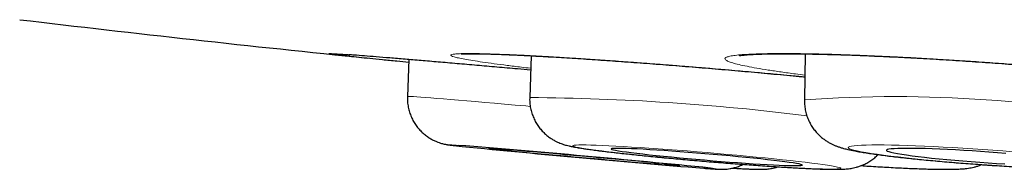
# Model space of a CAD drawing. Header units: millimetres. Extents: x 8 to 960, y 12 to 931.
# Tile 36 of 173: x 547.264 to 553.552, y 447.904 to 448.86. Entities that reach past the tile are written whole.
import ezdxf

# ---------------------------------------------------------------- set-up
doc = ezdxf.new("R2010")
doc.units = ezdxf.units.MM

msp = doc.modelspace()

# ---------------------------------------------------------------- linework, layer by layer
at = {"color": 7, "linetype": 'Continuous', "lineweight": 30}
for p, q in [((552.2813, 448.6416), (552.2759, 448.3471)), ((549.7492, 448.6053), (549.7403, 448.3696)), ((550.5296, 448.6297), (550.5212, 448.3627))]:
    msp.add_line(p, q, dxfattribs=at)
at = {"color": 8, "linetype": 'Continuous', "lineweight": 0, "flags": 128}
for points in [[(549.7403, 448.3696), (549.7403, 448.3696), (549.7427, 448.3699), (549.7499, 448.3698), (549.7617, 448.3692), (549.7782, 448.3682), (549.7993, 448.3668), (549.8249, 448.3649), (549.8549, 448.3627), (549.8891, 448.3601), (549.9275, 448.357), (549.9699, 448.3536), (550.016, 448.3498), (550.0658, 448.3457), (550.1189, 448.3413), (550.1753, 448.3365), (550.2346, 448.3315), (550.2966, 448.3261), (550.3611, 448.3206), (550.4277, 448.3148), (550.4963, 448.3088), (550.5247, 448.3063)], [(550.0636, 448.057), (550.0513, 448.0578), (550.0347, 448.0589), (550.0228, 448.0596), (550.0156, 448.0598), (550.0131, 448.0596), (550.0155, 448.0589), (550.0226, 448.0579), (550.0345, 448.0564), (550.051, 448.0544), (550.0721, 448.0521), (550.0891, 448.0503)], [(552.5078, 447.9103), (552.5055, 447.9126), (552.4986, 447.9153), (552.4868, 447.9184), (552.4704, 447.9218), (552.4495, 447.9256), (552.424, 447.9297), (552.3943, 447.934), (552.3604, 447.9387), (552.3225, 447.9436), (552.2809, 447.9487), (552.2357, 447.954), (552.1873, 447.9595), (552.1359, 447.9651), (552.0818, 447.9707), (552.0253, 447.9765), (551.9667, 447.9823), (551.9064, 447.9881), (551.8446, 447.9938), (551.7817, 447.9995), (551.7181, 448.0051), (551.6542, 448.0106), (551.5902, 448.0159), (551.5266, 448.021), (551.4637, 448.0259), (551.4018, 448.0306), (551.3413, 448.035), (551.2826, 448.0391), (551.2259, 448.0428), (551.1716, 448.0463), (551.12, 448.0494), (551.0714, 448.0521), (551.026, 448.0544), (550.9841, 448.0563), (550.9459, 448.0578), (550.9117, 448.0589), (550.8817, 448.0596), (550.8559, 448.0598), (550.8346, 448.0596), (550.8178, 448.0589), (550.8058, 448.0579), (550.7984, 448.0564), (550.7959, 448.0545), (550.7981, 448.0522), (550.8051, 448.0495), (550.8168, 448.0464), (550.8332, 448.043), (550.8542, 448.0392), (550.8796, 448.0351), (550.9093, 448.0307), (550.9433, 448.0261), (550.9811, 448.0212), (551.0227, 448.0161), (551.0679, 448.0108), (551.1163, 448.0053), (551.1677, 447.9997), (551.2218, 447.994), (551.2783, 447.9883), (551.3369, 447.9825), (551.3972, 447.9767), (551.459, 447.971), (551.5219, 447.9653), (551.5855, 447.9597), (551.6494, 447.9542), (551.7134, 447.9489), (551.777, 447.9438), (551.84, 447.9389), (551.9018, 447.9342), (551.9623, 447.9298), (552.0211, 447.9257), (552.0777, 447.9219), (552.132, 447.9185), (552.1836, 447.9154), (552.2323, 447.9127), (552.2776, 447.9104), (552.3195, 447.9084), (552.3577, 447.9069), (552.3919, 447.9059), (552.422, 447.9052), (552.4477, 447.905), (552.469, 447.9052), (552.4858, 447.9058), (552.4978, 447.9069), (552.5052, 447.9084), (552.5078, 447.9103)], [(553.6056, 448.0158), (553.5427, 448.021), (553.479, 448.0259), (553.415, 448.0305), (553.351, 448.0349), (553.2873, 448.039), (553.2242, 448.0428), (553.1623, 448.0462), (553.1017, 448.0493), (553.0429, 448.0521), (552.9861, 448.0544), (552.9317, 448.0563), (552.88, 448.0578), (552.8313, 448.0589), (552.7858, 448.0596), (552.7438, 448.0598), (552.7056, 448.0596), (552.6712, 448.0589), (552.6411, 448.0579), (552.6152, 448.0564), (552.5938, 448.0545), (552.577, 448.0522), (552.5648, 448.0495), (552.5574, 448.0464), (552.5547, 448.043), (552.5569, 448.0392), (552.5638, 448.0351), (552.5755, 448.0308), (552.5918, 448.0261), (552.6127, 448.0212), (552.6381, 448.0161), (552.6678, 448.0108), (552.7017, 448.0053), (552.7396, 447.9998), (552.7812, 447.9941), (552.8263, 447.9883), (552.8747, 447.9825), (552.9261, 447.9768), (552.9802, 447.971), (553.0368, 447.9653), (553.0954, 447.9597), (553.1558, 447.9542), (553.2176, 447.9489), (553.2805, 447.9438), (553.3442, 447.9389), (553.4082, 447.9342), (553.4722, 447.9298), (553.5359, 447.9257), (553.5989, 447.922)]]:
    msp.add_lwpolyline(points, dxfattribs=at)
at = {"color": 7, "linetype": 'Continuous', "lineweight": 30, "flags": 128}
for points in [[(551.4791, 447.9273), (551.4767, 447.9279), (551.4696, 447.9289), (551.4578, 447.9303), (551.4414, 447.9321), (551.4205, 447.9344), (551.3952, 447.937), (551.3659, 447.9399), (551.3326, 447.9432), (551.2958, 447.9468), (551.2555, 447.9507), (551.2123, 447.9548), (551.1664, 447.9591), (551.1181, 447.9637), (551.0679, 447.9683), (551.0161, 447.9731), (550.9632, 447.9779), (550.9095, 447.9828), (550.8555, 447.9877), (550.8016, 447.9925), (550.7482, 447.9973), (550.6958, 448.0019), (550.6448, 448.0064), (550.5954, 448.0107), (550.5483, 448.0148), (550.5036, 448.0186), (550.4618, 448.0222), (550.4231, 448.0254), (550.388, 448.0283), (550.3566, 448.0308), (550.3292, 448.033), (550.3061, 448.0347), (550.2873, 448.0361), (550.2731, 448.037), (550.2636, 448.0375), (550.2588, 448.0376), (550.2588, 448.0372), (550.2635, 448.0364), (550.273, 448.0352), (550.2871, 448.0336), (550.3058, 448.0316), (550.3289, 448.0291), (550.3562, 448.0264), (550.3875, 448.0232), (550.4226, 448.0198), (550.4612, 448.0161), (550.503, 448.0121), (550.5476, 448.0078), (550.5948, 448.0034), (550.6441, 447.9988), (550.6951, 447.9941), (550.7475, 447.9892), (550.8009, 447.9844), (550.8548, 447.9795), (550.9087, 447.9746), (550.9624, 447.9698), (551.0154, 447.9651), (551.0672, 447.9606), (551.1174, 447.9562), (551.1657, 447.952), (551.2117, 447.948), (551.255, 447.9443), (551.2952, 447.9409), (551.3322, 447.9379), (551.3654, 447.9352), (551.3949, 447.9328), (551.4201, 447.9308), (551.4411, 447.9293), (551.4576, 447.9282), (551.4695, 447.9274), (551.4767, 447.9272), (551.4791, 447.9273)], [(552.2626, 447.9309), (552.2603, 447.9329), (552.2533, 447.9353), (552.2416, 447.938), (552.2253, 447.9411), (552.2045, 447.9445), (552.1793, 447.9482), (552.1501, 447.9522), (552.1169, 447.9564), (552.0801, 447.9608), (552.0399, 447.9654), (551.9967, 447.9701), (551.9508, 447.9749), (551.9026, 447.9797), (551.8524, 447.9846), (551.8006, 447.9895), (551.7477, 447.9943), (551.694, 447.999), (551.64, 448.0036), (551.5861, 448.008), (551.5327, 448.0123), (551.4802, 448.0163), (551.429, 448.02), (551.3797, 448.0234), (551.3324, 448.0265), (551.2876, 448.0293), (551.2457, 448.0317), (551.207, 448.0337), (551.1717, 448.0353), (551.1402, 448.0365), (551.1128, 448.0373), (551.0895, 448.0376), (551.0706, 448.0375), (551.0563, 448.037), (551.0466, 448.036), (551.0417, 448.0347), (551.0416, 448.0329), (551.0462, 448.0307), (551.0555, 448.0282), (551.0696, 448.0252), (551.0882, 448.022), (551.1112, 448.0184), (551.1384, 448.0146), (551.1696, 448.0105), (551.2047, 448.0062), (551.2432, 448.0017), (551.2849, 447.9971), (551.3295, 447.9923), (551.3766, 447.9875), (551.4259, 447.9826), (551.4769, 447.9777), (551.5293, 447.9728), (551.5827, 447.9681), (551.6366, 447.9634), (551.6906, 447.9589), (551.7443, 447.9546), (551.7973, 447.9505), (551.8492, 447.9466), (551.8995, 447.943), (551.9479, 447.9398), (551.9939, 447.9368), (552.0373, 447.9342), (552.0777, 447.932), (552.1147, 447.9302), (552.1481, 447.9288), (552.1776, 447.9278), (552.203, 447.9273), (552.2241, 447.9272), (552.2407, 447.9275), (552.2527, 447.9282), (552.26, 447.9294), (552.2626, 447.9309)], [(553.5613, 448.0053), (553.5083, 448.0097), (553.4546, 448.0138), (553.4005, 448.0177), (553.3465, 448.0213), (553.293, 448.0246), (553.2405, 448.0276), (553.1893, 448.0302), (553.1398, 448.0325), (553.0925, 448.0343), (553.0476, 448.0358), (553.0056, 448.0368), (552.9668, 448.0374), (552.9315, 448.0376), (552.8999, 448.0374), (552.8723, 448.0367), (552.849, 448.0356), (552.83, 448.034), (552.8156, 448.0321), (552.8059, 448.0298), (552.8009, 448.0271), (552.8007, 448.0241), (552.8052, 448.0207), (552.8145, 448.017), (552.8285, 448.0131), (552.8471, 448.0089), (552.87, 448.0045), (552.8972, 448), (552.9285, 447.9953), (552.9635, 447.9905), (553.002, 447.9856), (553.0437, 447.9807), (553.0883, 447.9759), (553.1355, 447.9711), (553.1848, 447.9663), (553.2358, 447.9617), (553.2883, 447.9573), (553.3417, 447.953), (553.3956, 447.949), (553.4497, 447.9452), (553.5035, 447.9418), (553.5566, 447.9386)]]:
    msp.add_lwpolyline(points, dxfattribs=at)
at = {"color": 7, "linetype": 'Continuous', "lineweight": 30}
for centre, radius, start, end in [((562.6429, 577.9475), 130, 263.205953, 264.190564), ((544.0559, 372.4855), 75.8099, 84.230866, 85.454696), ((558.4215, 531.643), 84.007, 264.307663, 265.36326)]:
    msp.add_arc(centre, radius, start, end, dxfattribs=at)
at = {"color": 8, "linetype": 'Continuous', "lineweight": 0}
for centre, radius, start, end in [((550.42, 433.3283), 15.0347, 82.84679, 89.61451), ((552.8668, 440.2717), 8.0969, 77.73191, 94.18491), ((551.754, 449.1444), 1.2396, 264.28231, 268.61774), ((551.6217, 447.3055), 0.6084, 80.30367, 84.84382)]:
    msp.add_arc(centre, radius, start, end, dxfattribs=at)
for points, knots in [([(549.367, 448.6361), (549.3593, 448.6367), (549.3325, 448.6387), (549.2987, 448.641), (549.2657, 448.6431), (549.2448, 448.644), (549.2354, 448.6439), (549.2386, 448.6427), (549.251, 448.6407), (549.2673, 448.6387), (549.2742, 448.6378)], [0, 0, 0, 0, 0.056634, 0.19891, 0.337169, 0.475427, 0.617703, 0.759979, 0.898238, 1, 1, 1, 1]), ([(552.2786, 448.4946), (552.2453, 448.4978), (552.1675, 448.5053), (552.0411, 448.517), (551.9014, 448.5296), (551.7603, 448.5419), (551.6187, 448.5538), (551.4775, 448.5654), (551.3378, 448.5764), (551.2008, 448.5867), (551.0674, 448.5964), (550.9383, 448.6054), (550.8145, 448.6136), (550.697, 448.6208), (550.5868, 448.6272), (550.4844, 448.6326), (550.3904, 448.637), (550.3057, 448.6404), (550.2311, 448.6427), (550.1669, 448.6439), (550.1133, 448.644), (550.071, 448.6431), (550.0405, 448.6411), (550.0216, 448.638), (550.0145, 448.6339), (550.0193, 448.6288), (550.0363, 448.6227), (550.065, 448.6156), (550.1051, 448.6077), (550.1565, 448.599), (550.2191, 448.5895), (550.292, 448.5792), (550.3752, 448.5684), (550.4535, 448.5587), (550.5073, 448.5524), (550.5271, 448.5501)], [0, 0, 0, 0, 0.023249, 0.054232, 0.085215, 0.116088, 0.146961, 0.177944, 0.208927, 0.2398, 0.270673, 0.301656, 0.33264, 0.363513, 0.394385, 0.425369, 0.456352, 0.487225, 0.518098, 0.549081, 0.580064, 0.610937, 0.64181, 0.672793, 0.703776, 0.734649, 0.765522, 0.796505, 0.827489, 0.858362, 0.889234, 0.920218, 0.951201, 0.982074, 1, 1, 1, 1]), ([(554.0659, 448.5363), (554.0216, 448.5404), (553.9329, 448.5485), (553.7952, 448.5602), (553.6553, 448.5715), (553.514, 448.5821), (553.3723, 448.5921), (553.231, 448.6014), (553.0911, 448.61), (552.954, 448.6177), (552.8204, 448.6244), (552.6911, 448.6303), (552.5671, 448.6351), (552.4495, 448.639), (552.3392, 448.6418), (552.2366, 448.6435), (552.1424, 448.6441), (552.0576, 448.6437), (551.9829, 448.6421), (551.9185, 448.6395), (551.8648, 448.6359), (551.8224, 448.6312), (551.7918, 448.6255), (551.7729, 448.6189), (551.7657, 448.6114), (551.7704, 448.603), (551.7873, 448.5938), (551.816, 448.5839), (551.8562, 448.5734), (551.9075, 448.5622), (551.9701, 448.5506), (552.043, 448.5385), (552.1263, 448.5261), (552.2048, 448.5153), (552.2588, 448.5085), (552.2788, 448.506)], [0, 0, 0, 0, 0.030634, 0.061377, 0.092121, 0.122755, 0.153389, 0.184132, 0.214876, 0.24551, 0.276144, 0.306887, 0.337631, 0.368265, 0.398899, 0.429642, 0.460386, 0.49102, 0.521654, 0.552397, 0.58314, 0.613774, 0.644408, 0.675152, 0.705895, 0.736529, 0.767163, 0.797907, 0.82865, 0.859284, 0.889918, 0.920662, 0.951405, 0.982039, 1, 1, 1, 1])]:
    msp.add_open_spline(points, degree=3, knots=knots, dxfattribs=at)
at = {"color": 7, "linetype": 'Continuous', "lineweight": 30}
for points, knots in [([(549.2617, 448.6429), (549.2617, 448.6429), (549.2615, 448.6429), (549.2645, 448.6428), (549.2709, 448.6425), (549.2819, 448.6419), (549.2976, 448.6409), (549.3182, 448.6396), (549.3425, 448.6379), (549.3619, 448.6364), (549.3713, 448.6357)], [0, 0, 0, 0, 0.036103, 0.128705, 0.243806, 0.378751, 0.527756, 0.685094, 0.846811, 1, 1, 1, 1]), ([(549.2742, 448.6378), (549.2764, 448.6375), (549.2871, 448.6361), (549.3182, 448.6326), (549.3673, 448.6273), (549.4278, 448.6209), (549.4983, 448.6137), (549.58, 448.6055), (549.6634, 448.5973), (549.7231, 448.5914), (549.7486, 448.589)], [0, 0, 0, 0, 0.036927, 0.180881, 0.324834, 0.464724, 0.604614, 0.748567, 0.892521, 1, 1, 1, 1]), ([(550.5267, 448.5378), (550.499, 448.5403), (550.426, 448.5468), (550.3112, 448.5569), (550.1818, 448.5682), (550.0566, 448.5791), (549.9375, 448.5894), (549.8264, 448.5988), (549.723, 448.6076), (549.6271, 448.6155), (549.5403, 448.6226), (549.4647, 448.6287), (549.4064, 448.6332), (549.3779, 448.6353), (549.367, 448.6361)], [0, 0, 0, 0, 0.0539067, 0.1420331, 0.2301595, 0.3208462, 0.4115329, 0.4996593, 0.5877857, 0.6784724, 0.7691591, 0.8572855, 0.9454119, 1, 1, 1, 1]), ([(550.0818, 448.6408), (550.0818, 448.6408), (550.0816, 448.6408), (550.0853, 448.6412), (550.0926, 448.6417), (550.1045, 448.6422), (550.1211, 448.6427), (550.1425, 448.6429), (550.1686, 448.6429), (550.1992, 448.6425), (550.2342, 448.6418), (550.2733, 448.6407), (550.3168, 448.6393), (550.3644, 448.6375), (550.4159, 448.6353), (550.471, 448.6327), (550.5296, 448.6298), (550.5914, 448.6265), (550.6561, 448.6228), (550.7234, 448.6189), (550.7929, 448.6146), (550.8645, 448.61), (550.9378, 448.6051), (551.0125, 448.6), (551.0888, 448.5946), (551.167, 448.589), (551.2471, 448.583), (551.329, 448.5768), (551.4119, 448.5703), (551.4956, 448.5636), (551.5797, 448.5568), (551.6639, 448.5498), (551.748, 448.5427), (551.832, 448.5354), (551.9158, 448.5281), (551.999, 448.5206), (552.0814, 448.513), (552.1629, 448.5054), (552.2287, 448.4992), (552.2668, 448.4955), (552.2786, 448.4944)], [0, 0, 0, 0, 0.008106, 0.024514, 0.043385, 0.064583, 0.087759, 0.112445, 0.138182, 0.164481, 0.190956, 0.218086, 0.245719, 0.273747, 0.302082, 0.330644, 0.359361, 0.388167, 0.416996, 0.445774, 0.474449, 0.502976, 0.531319, 0.559448, 0.587357, 0.615477, 0.644001, 0.672629, 0.701316, 0.730014, 0.758666, 0.787231, 0.815639, 0.844227, 0.872792, 0.90135, 0.929917, 0.95851, 0.987143, 1, 1, 1, 1]), ([(551.8586, 448.6302), (551.8586, 448.6302), (551.8585, 448.6302), (551.8624, 448.631), (551.8701, 448.6321), (551.8823, 448.6337), (551.8991, 448.6354), (551.9207, 448.6371), (551.9469, 448.6386), (551.9778, 448.64), (552.0129, 448.6411), (552.0526, 448.642), (552.0967, 448.6426), (552.145, 448.6428), (552.1972, 448.6426), (552.2531, 448.6421), (552.3125, 448.6412), (552.375, 448.64), (552.4403, 448.6383), (552.5082, 448.6363), (552.5783, 448.634), (552.6503, 448.6313), (552.7239, 448.6282), (552.799, 448.6248), (552.8759, 448.6211), (552.9548, 448.617), (553.0357, 448.6126), (553.1179, 448.6078), (553.201, 448.6028), (553.2848, 448.5974), (553.3688, 448.5918), (553.4527, 448.586), (553.5366, 448.5799), (553.6204, 448.5736), (553.7038, 448.5671), (553.7865, 448.5604), (553.8684, 448.5535), (553.9493, 448.5465), (554.0131, 448.5407), (554.0636, 448.536), (554.1136, 448.5313), (554.1778, 448.5251), (554.252, 448.5177), (554.3241, 448.5102), (554.3938, 448.5026), (554.4611, 448.4951), (554.5257, 448.4876), (554.5876, 448.48), (554.6463, 448.4726), (554.7016, 448.4652), (554.7535, 448.458), (554.8016, 448.4509), (554.8333, 448.4461), (554.8478, 448.4437), (554.8488, 448.4435)], [0, 0, 0, 0, 0.006786, 0.019195, 0.033128, 0.048522, 0.065205, 0.082931, 0.101552, 0.120148, 0.139444, 0.159276, 0.179534, 0.200127, 0.220975, 0.242013, 0.26318, 0.284419, 0.305679, 0.326899, 0.348041, 0.369072, 0.389963, 0.410696, 0.431341, 0.45238, 0.473519, 0.494727, 0.515967, 0.537199, 0.558384, 0.57949, 0.600527, 0.621681, 0.642821, 0.663961, 0.685111, 0.706283, 0.727488, 0.736014, 0.747166, 0.768271, 0.789326, 0.810357, 0.831374, 0.852388, 0.873408, 0.89444, 0.91547, 0.936265, 0.957081, 0.977873, 0.998579, 1, 1, 1, 1]), ([(549.7407, 448.3694), (549.7404, 448.361), (549.7398, 448.341), (549.7435, 448.3098), (549.7507, 448.2768), (549.7615, 448.2455), (549.7751, 448.2164), (549.7913, 448.1897), (549.8096, 448.1655), (549.8295, 448.144), (549.8506, 448.1252), (549.8724, 448.1091), (549.8942, 448.0958), (549.9152, 448.0852), (549.9343, 448.0773), (549.9507, 448.0718), (549.964, 448.068), (549.9747, 448.0654), (549.9834, 448.0635), (549.9908, 448.0622), (549.9978, 448.061), (550.0055, 448.0599), (550.0166, 448.0584), (550.0313, 448.0566), (550.0528, 448.0542), (550.0702, 448.0523), (550.0824, 448.051), (550.0849, 448.0507)], [0, 0, 0, 0, 0.0334561, 0.0794785, 0.1242847, 0.16793, 0.2104341, 0.2517861, 0.2919456, 0.330839, 0.3683512, 0.4043038, 0.4384022, 0.4701033, 0.4984158, 0.5222965, 0.5422028, 0.5600985, 0.5782858, 0.5985475, 0.6234687, 0.6570728, 0.7075394, 0.8068653, 0.8898399, 0.9781794, 1, 1, 1, 1]), ([(550.5215, 448.3626), (550.5213, 448.3604), (550.5202, 448.3465), (550.5223, 448.321), (550.5277, 448.287), (550.5369, 448.2547), (550.5493, 448.2245), (550.5643, 448.1966), (550.5816, 448.1711), (550.6007, 448.1484), (550.6209, 448.1285), (550.6416, 448.1116), (550.6619, 448.0976), (550.6811, 448.0865), (550.6987, 448.0778), (550.7148, 448.0709), (550.7297, 448.0654), (550.7438, 448.0609), (550.7581, 448.0568), (550.7742, 448.0528), (550.7959, 448.0481), (550.8222, 448.0433), (550.8537, 448.0381), (550.8868, 448.0332), (550.923, 448.0282), (550.9627, 448.023), (551.0049, 448.0178), (551.0495, 448.0125), (551.0967, 448.0072), (551.1464, 448.0017), (551.1983, 447.9962), (551.2522, 447.9907), (551.308, 447.9851), (551.3653, 447.9795), (551.424, 447.974), (551.4837, 447.9685), (551.5442, 447.9631), (551.6052, 447.9578), (551.6665, 447.9526), (551.7276, 447.9475), (551.7884, 447.9427), (551.8486, 447.938), (551.9078, 447.9336), (551.9658, 447.9294), (552.0223, 447.9254), (552.0771, 447.9217), (552.1299, 447.9184), (552.1805, 447.9153), (552.2288, 447.9125), (552.2744, 447.9102), (552.3173, 447.9081), (552.3574, 447.9064), (552.3946, 447.9051), (552.4291, 447.9042), (552.4614, 447.9037), (552.4927, 447.9038), (552.5186, 447.9044), (552.5406, 447.9059), (552.557, 447.9075), (552.5725, 447.9096), (552.5892, 447.9127), (552.6075, 447.917), (552.628, 447.9232), (552.6506, 447.9319), (552.675, 447.9437), (552.7003, 447.959), (552.7246, 447.9769), (552.7391, 447.991), (552.746, 447.9978)], [0, 0, 0, 0, 0.0021006, 0.0132593, 0.024122, 0.0347085, 0.0450289, 0.0550847, 0.0648682, 0.0743586, 0.0835149, 0.0922655, 0.100516, 0.1082144, 0.1154588, 0.1225298, 0.1298092, 0.1376727, 0.146749, 0.1579739, 0.1731956, 0.1983905, 0.2199526, 0.2402333, 0.2616574, 0.2822448, 0.302383, 0.3222581, 0.3419652, 0.3615588, 0.3810727, 0.4005289, 0.4199429, 0.4393254, 0.4586847, 0.4780269, 0.4973571, 0.5166795, 0.5359978, 0.5553153, 0.5746346, 0.5939587, 0.6132914, 0.6326367, 0.6519995, 0.6713858, 0.6908033, 0.7102621, 0.7297762, 0.7493653, 0.7690585, 0.7889011, 0.808967, 0.829387, 0.8504181, 0.87266, 0.8980461, 0.9118865, 0.9216292, 0.9302847, 0.9381734, 0.9458641, 0.953641, 0.9619556, 0.9710066, 0.9806904, 0.9907843, 1, 1, 1, 1]), ([(552.276, 448.3471), (552.276, 448.3465), (552.275, 448.3341), (552.2771, 448.3101), (552.2824, 448.2759), (552.2916, 448.2433), (552.3039, 448.2129), (552.319, 448.1847), (552.3363, 448.1591), (552.3553, 448.1363), (552.3753, 448.1163), (552.3956, 448.0994), (552.4157, 448.0852), (552.4349, 448.0736), (552.4534, 448.0641), (552.4711, 448.0561), (552.4888, 448.0493), (552.5073, 448.043), (552.5287, 448.0367), (552.5581, 448.0293), (552.5925, 448.022), (552.6318, 448.0149), (552.6702, 448.0086), (552.7114, 448.0024), (552.756, 447.9963), (552.8025, 447.9903), (552.8513, 447.9844), (552.9022, 447.9786), (552.9552, 447.9729), (553.0101, 447.9673), (553.0667, 447.9618), (553.1248, 447.9564), (553.1842, 447.9512), (553.2446, 447.9462), (553.3058, 447.9413), (553.3674, 447.9367), (553.4291, 447.9323), (553.4908, 447.9281), (553.5522, 447.9242), (553.6129, 447.9206), (553.6726, 447.9173), (553.7312, 447.9144), (553.7884, 447.9117), (553.8439, 447.9094), (553.8975, 447.9075), (553.949, 447.906), (553.9982, 447.9048), (554.045, 447.9041), (554.0893, 447.9037), (554.1311, 447.9038), (554.1707, 447.9044), (554.2084, 447.9055), (554.2456, 447.9074), (554.2786, 447.9101), (554.3067, 447.9137), (554.3288, 447.9175), (554.3484, 447.9218), (554.3683, 447.9273), (554.3892, 447.9344), (554.4113, 447.9436), (554.4346, 447.9555), (554.4586, 447.9706), (554.4827, 447.989), (554.5059, 448.0108), (554.5272, 448.0357), (554.5461, 448.0632), (554.562, 448.0929), (554.5745, 448.1245), (554.5831, 448.1549), (554.5858, 448.1749), (554.5869, 448.1836)], [0, 0, 0, 0, 0.000511, 0.011331, 0.021872, 0.032157, 0.0422, 0.052004, 0.061565, 0.070864, 0.07987, 0.088547, 0.096898, 0.105026, 0.113169, 0.121601, 0.130743, 0.141215, 0.154007, 0.171153, 0.198924, 0.219841, 0.239534, 0.260304, 0.280274, 0.299785, 0.319012, 0.338051, 0.35696, 0.375776, 0.394523, 0.41322, 0.43188, 0.450512, 0.469125, 0.487726, 0.506321, 0.524914, 0.543511, 0.562116, 0.580735, 0.599376, 0.618045, 0.636754, 0.655514, 0.674344, 0.693266, 0.712315, 0.731542, 0.751029, 0.770913, 0.791453, 0.81321, 0.837759, 0.85475, 0.86608, 0.876224, 0.885393, 0.894129, 0.902814, 0.911692, 0.920966, 0.930632, 0.940583, 0.950713, 0.96095, 0.971253, 0.981594, 0.99196, 1, 1, 1, 1]), ([(551.6345, 447.9107), (551.6354, 447.9106), (551.6465, 447.9097), (551.6642, 447.9084), (551.6875, 447.9067), (551.7072, 447.9054), (551.7218, 447.9046), (551.733, 447.904), (551.7417, 447.9038), (551.7501, 447.9037), (551.7589, 447.9039), (551.77, 447.9044), (551.7841, 447.9056), (551.8021, 447.908), (551.8241, 447.9126), (551.8491, 447.9201), (551.8696, 447.9277), (551.881, 447.9338), (551.884, 447.9354)], [0, 0, 0, 0, 0.011807, 0.134699, 0.258981, 0.386099, 0.520452, 0.603016, 0.660753, 0.695278, 0.726018, 0.755701, 0.786469, 0.823358, 0.869663, 0.923072, 0.979933, 1, 1, 1, 1]), ([(551.8171, 447.9114), (551.8295, 447.9107), (551.8547, 447.9091), (551.8883, 447.9073), (551.9193, 447.9058), (551.9475, 447.9046), (551.9741, 447.9039), (551.9946, 447.9037), (552.0119, 447.904), (552.0242, 447.9046), (552.0366, 447.9055), (552.0505, 447.9071), (552.0663, 447.9095), (552.0847, 447.9136), (552.0983, 447.917), (552.1057, 447.9198), (552.106, 447.9199)], [0, 0, 0, 0, 0.107427, 0.216824, 0.327758, 0.441416, 0.560644, 0.695015, 0.757947, 0.804871, 0.846117, 0.8834, 0.919783, 0.956984, 0.998183, 1, 1, 1, 1]), ([(552.6379, 447.9273), (552.6545, 447.9262), (552.691, 447.9238), (552.7459, 447.9205), (552.8025, 447.9172), (552.8572, 447.9142), (552.91, 447.9116), (552.9606, 447.9093), (553.0089, 447.9074), (553.0546, 447.9059), (553.0977, 447.9048), (553.1382, 447.904), (553.1761, 447.9037), (553.2118, 447.9038), (553.2465, 447.9046), (553.2762, 447.906), (553.3016, 447.9081), (553.3217, 447.9106), (553.3401, 447.9136), (553.3583, 447.9174), (553.3775, 447.9226), (553.3943, 447.9279), (553.4047, 447.9324), (553.408, 447.9338)], [0, 0, 0, 0, 0.046457, 0.101777, 0.157169, 0.21266, 0.268281, 0.324074, 0.3801, 0.436445, 0.493236, 0.55068, 0.609122, 0.66921, 0.732329, 0.802273, 0.848814, 0.885572, 0.914613, 0.940584, 0.964963, 0.989082, 1, 1, 1, 1])]:
    msp.add_open_spline(points, degree=3, knots=knots, dxfattribs=at)

doc.saveas('drawing.dxf')
